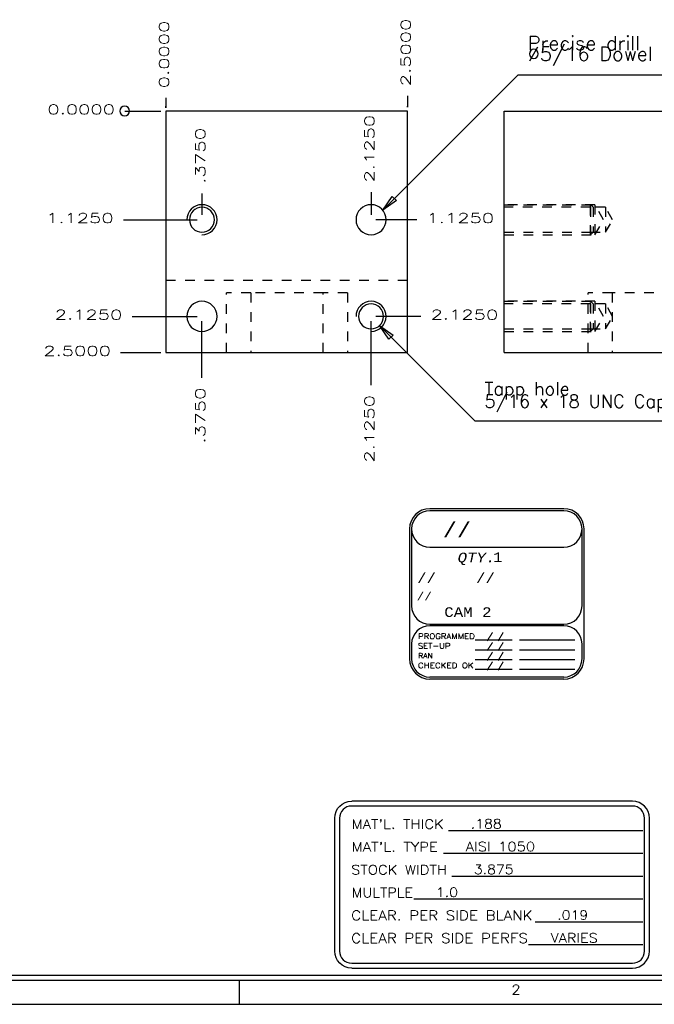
# Model space of a CAD drawing. Header units: inches. Extents: x 3 to 289, y 4 to 291.
# Tile 96 of 256: x 97.9 to 104.47, y 53.39 to 63.58. Entities that reach past the tile are written whole.
import ezdxf
from ezdxf.enums import TextEntityAlignment as Align

# ---------------------------------------------------------------- set-up
doc = ezdxf.new("R2010")
doc.units = ezdxf.units.IN
doc.header["$LTSCALE"] = 0.5
doc.header["$MEASUREMENT"] = 0
doc.linetypes.add('HIDDEN', pattern=[0.225, 0.15, -0.075])
for name, color, linetype in [('DIE', 7, 'Continuous'), ('MFB', 7, 'Continuous'), ('PLOTVIEW1', 7, 'Continuous')]:
    doc.layers.add(name, color=color, linetype=linetype)
doc.styles.add('VERO0-Simplex', font='simplex_.ttf')
doc.styles.add('VERO2-Courier New', font='cour.ttf')
doc.styles.add('VERO3-RomanS', font='romans__.ttf')
doc.styles.add('VERO5-RomanD', font='romand__.ttf')
doc.styles.add('VERO8-Courier New', font='couri.ttf')

# ---------------------------------------------------------------- blocks, each defined once
blk = doc.blocks.new('ArrowheadCircle')
at = {"color": 0}
blk.add_line((-0.5, 0), (-1, 0), dxfattribs=at)
blk.add_circle((0, 0), 0.5, dxfattribs=at)
blk = doc.blocks.new('ArrowheadClosed')
at = {"color": 0}
for p, q in [((0, 0), (-1, 0.176)), ((-1, 0.176), (-1, -0.176)), ((-1, -0.176), (0, 0))]:
    blk.add_line(p, q, dxfattribs=at)

msp = doc.modelspace()

# ---------------------------------------------------------------- linework, layer by layer
at = {"layer": 'DIE', "color": 9, "linetype": 'Continuous'}
for p, q in [((101.914, 62.635), (99.414, 62.635)), ((99.414, 62.635), (99.414, 60.135)), ((101.914, 60.135), (101.914, 62.635)), ((102.914, 60.135), (102.914, 62.635)), ((102.914, 62.635), (107.914, 62.635)), ((99.414, 60.135), (101.914, 60.135)), ((102.914, 60.135), (109.664, 60.135))]:
    msp.add_line(p, q, dxfattribs=at)
at = {"layer": 'DIE', "color": 254, "linetype": 'HIDDEN'}
for p, q in [((103.854, 61.666), (102.914, 61.666)), ((102.914, 61.666), (103.808, 61.666)), ((103.808, 61.354), (103.808, 61.666)), ((103.836, 61.639), (103.808, 61.666)), ((103.854, 61.666), (103.854, 61.354)), ((103.944, 61.51), (103.854, 61.666)), ((103.808, 61.639), (102.914, 61.639)), ((103.808, 61.639), (103.808, 61.382)), ((103.964, 61.639), (103.808, 61.639)), ((103.836, 61.639), (103.836, 61.382)), ((103.964, 61.639), (103.964, 61.382)), ((104.038, 61.51), (103.964, 61.639)), ((103.854, 61.354), (103.944, 61.51)), ((103.964, 61.382), (104.038, 61.51)), ((102.914, 61.382), (103.808, 61.382)), ((102.914, 61.354), (103.854, 61.354)), ((102.914, 61.354), (103.808, 61.354)), ((103.808, 61.382), (103.964, 61.382)), ((103.836, 61.382), (103.808, 61.354)), ((99.414, 60.885), (101.914, 60.885)), ((100.044, 60.135), (100.044, 60.755)), ((100.294, 60.755), (100.044, 60.755)), ((101.044, 60.755), (100.294, 60.755)), ((100.294, 60.755), (100.294, 60.135)), ((101.294, 60.755), (101.044, 60.755)), ((101.044, 60.135), (101.044, 60.755)), ((101.294, 60.755), (101.294, 60.135)), ((103.784, 60.135), (103.784, 60.755)), ((104.034, 60.755), (103.784, 60.755)), ((104.034, 60.755), (104.034, 60.135)), ((109.664, 60.755), (104.034, 60.755)), ((103.854, 60.666), (102.914, 60.666)), ((102.914, 60.666), (103.808, 60.666)), ((103.808, 60.639), (102.914, 60.639)), ((103.808, 60.354), (103.808, 60.666)), ((103.836, 60.639), (103.808, 60.666)), ((103.808, 60.639), (103.808, 60.382)), ((103.964, 60.639), (103.808, 60.639)), ((103.836, 60.639), (103.836, 60.382)), ((103.854, 60.666), (103.854, 60.354)), ((103.944, 60.51), (103.854, 60.666)), ((103.964, 60.639), (103.964, 60.382)), ((104.038, 60.51), (103.964, 60.639)), ((103.854, 60.354), (103.944, 60.51)), ((103.964, 60.382), (104.038, 60.51)), ((102.914, 60.382), (103.808, 60.382)), ((102.914, 60.354), (103.854, 60.354)), ((102.914, 60.354), (103.808, 60.354)), ((103.808, 60.382), (103.964, 60.382)), ((103.836, 60.382), (103.808, 60.354))]:
    msp.add_line(p, q, dxfattribs=at)
at = {"layer": 'DIE', "color": 9, "linetype": 'Continuous', "extrusion": (0, 0, -1)}
for centre, radius in [((-101.539, 61.51), 0.156), ((-99.789, 61.51), 0.129), ((-99.789, 60.51), 0.156), ((-101.539, 60.51), 0.129)]:
    msp.add_circle(centre, radius, dxfattribs=at)
at = {"layer": 'DIE', "color": 2, "linetype": 'Continuous'}
for centre in [(99.789, 61.51), (101.539, 60.51)]:
    msp.add_arc(centre, 0.156, 270, 180, dxfattribs=at)
at = {"layer": 'MFB', "color": 56, "linetype": 'Continuous'}
for p, q in [((101.659, 61.61), (103.06, 63.011)), ((103.06, 63.011), (105.42, 63.011)), ((101.914, 62.792), (101.914, 62.713)), ((99.414, 62.771), (99.414, 62.737)), ((99.414, 62.737), (99.414, 62.703)), ((99.414, 62.703), (99.414, 62.669)), ((99.414, 62.669), (99.414, 62.685)), ((101.914, 62.713), (101.914, 62.674)), ((101.914, 62.674), (101.914, 62.685)), ((98.99, 62.635), (99.096, 62.635)), ((99.096, 62.635), (99.202, 62.635)), ((99.202, 62.635), (99.308, 62.635)), ((99.308, 62.635), (99.364, 62.635)), ((99.789, 61.782), (99.789, 61.646)), ((101.539, 61.796), (101.539, 61.653)), ((99.789, 61.646), (99.789, 61.578)), ((99.789, 61.578), (99.789, 61.56)), ((101.539, 61.653), (101.539, 61.582)), ((101.539, 61.582), (101.539, 61.56)), ((98.976, 61.51), (99.076, 61.51)), ((99.076, 61.51), (99.276, 61.51)), ((99.276, 61.51), (99.739, 61.51)), ((101.712, 61.51), (101.589, 61.51)), ((101.912, 61.51), (101.712, 61.51)), ((102.012, 61.51), (101.912, 61.51)), ((99.066, 60.51), (99.166, 60.51)), ((99.166, 60.51), (99.366, 60.51)), ((99.366, 60.51), (99.739, 60.51)), ((99.789, 60.174), (99.789, 60.46)), ((101.539, 60.097), (101.539, 60.46)), ((101.754, 60.51), (101.589, 60.51)), ((101.954, 60.51), (101.754, 60.51)), ((102.054, 60.51), (101.954, 60.51)), ((101.625, 60.414), (102.612, 59.428)), ((98.948, 60.135), (99.048, 60.135)), ((99.048, 60.135), (99.248, 60.135)), ((99.248, 60.135), (99.364, 60.135)), ((99.789, 59.974), (99.789, 60.174)), ((101.539, 59.897), (101.539, 60.097)), ((99.789, 59.874), (99.789, 59.974)), ((101.539, 59.797), (101.539, 59.897)), ((102.612, 59.428), (106.532, 59.428))]:
    msp.add_line(p, q, dxfattribs=at)
at = {"layer": 'PLOTVIEW1', "color": 7, "linetype": 'Continuous'}
for p, q in [((103.533, 58.519), (102.146, 58.519)), ((103.533, 58.498), (102.146, 58.498)), ((101.937, 58.31), (101.937, 56.965)), ((101.958, 58.31), (101.958, 57.513)), ((103.721, 57.513), (103.721, 58.31)), ((103.742, 56.965), (103.742, 58.31)), ((102.146, 58.123), (103.533, 58.123)), ((102.146, 57.326), (103.533, 57.326)), ((103.533, 57.307), (102.146, 57.307)), ((101.958, 57.12), (101.958, 56.965)), ((102.617, 57.161), (102.999, 57.161)), ((103.074, 57.161), (103.645, 57.161)), ((103.721, 56.965), (103.721, 57.12)), ((102.617, 57.059), (102.999, 57.059)), ((103.074, 57.059), (103.645, 57.059)), ((102.617, 56.958), (102.999, 56.958)), ((103.074, 56.958), (103.645, 56.958)), ((102.146, 56.778), (103.533, 56.778)), ((102.617, 56.857), (102.999, 56.857)), ((103.074, 56.857), (103.645, 56.857)), ((102.146, 56.757), (103.533, 56.757))]:
    msp.add_line(p, q, dxfattribs=at)
at = {"layer": 'PLOTVIEW1', "color": 252, "linetype": 'Continuous'}
for p, q in [((104.243, 55.492, 0.02), (101.338, 55.492, 0.02)), ((104.243, 55.442, 0.02), (101.338, 55.442, 0.02)), ((101.163, 53.94, 0.02), (101.163, 55.317, 0.02)), ((101.213, 55.317, 0.02), (101.213, 53.94, 0.02)), ((104.368, 53.94, 0.02), (104.368, 55.317, 0.02)), ((104.418, 53.94, 0.02), (104.418, 55.317, 0.02)), ((102.341, 55.189, 0.02), (104.349, 55.189, 0.02)), ((102.289, 54.953, 0.02), (104.349, 54.953, 0.02)), ((102.374, 54.717, 0.02), (104.349, 54.717, 0.02)), ((101.98, 54.48, 0.02), (104.349, 54.48, 0.02)), ((103.236, 54.244, 0.02), (104.349, 54.244, 0.02)), ((103.168, 54.008, 0.02), (104.349, 54.008, 0.02)), ((101.338, 53.815, 0.02), (104.243, 53.815, 0.02)), ((101.338, 53.765, 0.02), (104.243, 53.765, 0.02))]:
    msp.add_line(p, q, dxfattribs=at)
at = {"layer": 'PLOTVIEW1', "color": 97, "linetype": 'Continuous'}
for p, q in [((65.175, 53.69), (111.175, 53.69)), ((65.175, 53.64), (111.175, 53.64)), ((100.175, 53.64), (100.175, 53.39)), ((65.175, 53.39), (111.175, 53.39))]:
    msp.add_line(p, q, dxfattribs=at)
at = {"layer": 'PLOTVIEW1', "color": 7, "linetype": 'Continuous'}
for centre, radius, start, end in [((102.146, 58.31), 0.209, 90, 180), ((102.146, 58.31), 0.188, 90, 180), ((102.146, 58.31), 0.188, 90, 270), ((103.533, 58.31), 0.209, 0, 90), ((103.533, 58.31), 0.188, 0, 90), ((103.533, 58.31), 0.188, 270, 90), ((102.146, 57.513), 0.188, 180, 270), ((103.533, 57.513), 0.188, 270, 0), ((102.146, 57.12), 0.188, 90, 180), ((103.533, 57.12), 0.188, 0, 90), ((102.146, 56.965), 0.209, 180, 270), ((102.146, 56.965), 0.188, 180, 270), ((103.533, 56.965), 0.188, 270, 0), ((103.533, 56.965), 0.209, 270, 0)]:
    msp.add_arc(centre, radius, start, end, dxfattribs=at)
at = {"layer": 'PLOTVIEW1', "color": 252, "linetype": 'Continuous', "extrusion": (0, 8.88178e-16, -1)}
for centre, start, end in [((-101.338, 55.317, -0.02), 0, 90), ((-101.338, 53.94, -0.02), 270, 0)]:
    msp.add_arc(centre, 0.175, start, end, dxfattribs=at)
at = {"layer": 'PLOTVIEW1', "color": 252, "linetype": 'Continuous'}
for centre, radius, start, end in [((101.338, 55.317, 0.02), 0.125, 90, 180), ((104.243, 55.317, 0.02), 0.175, 0, 90), ((104.243, 55.317, 0.02), 0.125, 0, 90), ((101.338, 53.94, 0.02), 0.125, 180, 270), ((104.243, 53.94, 0.02), 0.125, 270, 0), ((104.243, 53.94, 0.02), 0.175, 270, 0)]:
    msp.add_arc(centre, radius, start, end, dxfattribs=at)

# ---------------------------------------------------------------- block references
at = {"layer": 'MFB', "color": 56, "linetype": 'Continuous', "extrusion": (0, 0, -1), "xscale": 0.1, "yscale": 0.1, "zscale": 0.1}
msp.add_blockref('ArrowheadCircle', (-98.99, 62.635), dxfattribs=at)
at = {"layer": 'MFB', "color": 56, "linetype": 'Continuous', "extrusion": (0, 0, -1), "xscale": 0.170138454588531, "yscale": 0.170138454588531, "zscale": 0.170138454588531}
for p, rotation in [((-101.659, 61.61), 314.9999999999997), ((-101.625, 60.414), 45)]:
    msp.add_blockref('ArrowheadClosed', p, dxfattribs=dict(at, rotation=rotation))

# ---------------------------------------------------------------- texts
at = {"layer": 'MFB', "color": 7, "linetype": 'Continuous', "style": 'VERO0-Simplex'}
for s, width, p, p2 in [('0.0000', 1.358929, (99.447, 62.871), (99.447, 63.571)), ('2.5000', 1.358929, (101.947, 62.892), (101.947, 63.592)), ('2.1250', 1.410379, (101.572, 61.896), (101.572, 62.596)), ('.3750', 1.376302, (99.822, 61.882), (99.822, 62.462)), ('.3750', 1.376302, (99.822, 59.194), (99.822, 59.774)), ('2.1250', 1.410379, (101.572, 58.997), (101.572, 59.697))]:
    msp.add_text(s, height=0.1, rotation=90, dxfattribs=dict(at, width=width)).set_placement(p, p2, align=Align.FIT)
for s, width, p, p2 in [('0.0000', 1.358929, (98.19, 62.602), (98.89, 62.602)), ('1.1250', 1.465878, (98.176, 61.477), (98.876, 61.477)), ('1.1250', 1.465878, (102.112, 61.477), (102.812, 61.477)), ('2.1250', 1.410379, (98.266, 60.477), (98.966, 60.477)), ('2.1250', 1.410379, (102.154, 60.477), (102.854, 60.477)), ('2.5000', 1.358929, (98.148, 60.102), (98.848, 60.102))]:
    msp.add_text(s, height=0.1, dxfattribs=dict(at, width=width)).set_placement(p, p2, align=Align.FIT)
at = {"layer": 'MFB', "color": 7, "linetype": 'Continuous', "attachment_point": 1, "style": 'VERO0-Simplex'}
for s, insert, char_height, line_spacing_factor in [('Precise drill\\P%%c5/16 Dowel Pin (2)', (103.16, 63.411), 0.14625, 0.45625), ('Tapp hole\\P5/16 x 18 UNC Cap Head Screw (2)', (102.712, 59.828), 0.13438, 0.575)]:
    msp.add_mtext(s, dxfattribs=dict(at, insert=insert, char_height=char_height, line_spacing_factor=line_spacing_factor))
at = {"layer": 'PLOTVIEW1', "color": 7, "linetype": 'Continuous'}
for s, height, style, width, p, p2 in [('//', 0.15, 'VERO2-Courier New', 0.931388, (102.28, 58.224), (102.573, 58.224)), ('QTY.', 0.1, 'VERO8-Courier New', 0.931388, (102.434, 57.964), (102.825, 57.964)), ('1', 0.1, 'VERO2-Courier New', 0.931388, (102.801, 57.969), (102.899, 57.969)), ('//', 0.1, 'VERO2-Courier New', 0.931388, (102.015, 57.751), (102.21, 57.751)), ('//', 0.1, 'VERO2-Courier New', 0.931388, (102.624, 57.751), (102.82, 57.751)), ('//', 0.08, 'VERO2-Courier New', 0.931388, (102.011, 57.573), (102.168, 57.573)), ('CAM 2', 0.1, 'VERO2-Courier New', 0.931388, (102.296, 57.399), (102.785, 57.399)), ('PROGRAMMED', 0.0575, 'VERO3-RomanS', 1.000726, (102.025, 57.171), (102.612, 57.171)), ('/ /', 0.0563, 'VERO3-RomanS', 0.999632, (102.735, 57.17), (102.911, 57.17)), ('SET-UP', 0.0565, 'VERO3-RomanS', 1.000387, (102.023, 57.071), (102.36, 57.071)), ('/ /', 0.0563, 'VERO3-RomanS', 0.999632, (102.735, 57.069), (102.911, 57.069)), ('RAN', 0.0516, 'VERO3-RomanS', 1.00058, (102.026, 56.972), (102.178, 56.972)), ('/ /', 0.0563, 'VERO3-RomanS', 0.999632, (102.735, 56.968), (102.911, 56.968)), ('CHECKED OK', 0.0548, 'VERO3-RomanS', 1.000182, (102.023, 56.87), (102.6, 56.87)), ('/ /', 0.0563, 'VERO3-RomanS', 0.999632, (102.735, 56.866), (102.911, 56.866)), ("MAT'L. THICK", 0.09605, 'VERO5-RomanD', 1.000049, (101.337, 55.207, 0.02), (102.291, 55.207, 0.02)), ('.188', 0.0961, 'VERO5-RomanD', 0.999363, (102.57, 55.21, 0.02), (102.89, 55.21, 0.02)), ("MAT'L. TYPE", 0.09673, 'VERO5-RomanD', 1.000128, (101.337, 54.97, 0.02), (102.23, 54.97, 0.02)), ('AISI 1050', 0.0961, 'VERO5-RomanD', 0.999575, (102.518, 54.974, 0.02), (103.236, 54.974, 0.02)), ('STOCK WIDTH', 0.09726, 'VERO5-RomanD', 1.000077, (101.332, 54.734, 0.02), (102.325, 54.734, 0.02)), ('3.875', 0.0961, 'VERO5-RomanD', 0.999444, (102.602, 54.738, 0.02), (103.013, 54.738, 0.02)), ('MULTPLE', 0.0994, 'VERO5-RomanD', 1.001072, (101.337, 54.497, 0.02), (101.973, 54.497, 0.02)), ('1.0', 0.0961, 'VERO5-RomanD', 0.999218, (102.209, 54.502, 0.02), (102.439, 54.502, 0.02)), ('CLEAR. PER SIDE BLANK', 0.1, 'VERO5-RomanD', 0.999719, (101.333, 54.26, 0.02), (103.21, 54.26, 0.02)), ('.019', 0.0961, 'VERO5-RomanD', 0.999363, (103.464, 54.266, 0.02), (103.785, 54.266, 0.02)), ('CLEAR PER SIDE PERFS', 0.10103, 'VERO5-RomanD', 0.999699, (101.333, 54.024, 0.02), (103.162, 54.024, 0.02)), ('VARIES', 0.0961, 'VERO5-RomanD', 0.999744, (103.396, 54.029, 0.02), (103.884, 54.029, 0.02))]:
    msp.add_text(s, height=height, dxfattribs=dict(at, style=style, width=width)).set_placement(p, p2, align=Align.FIT)
at = {"layer": 'PLOTVIEW1', "color": 56, "linetype": 'Continuous', "style": 'VERO5-RomanD', "width": 0.999731}
msp.add_text('2', height=0.1, dxfattribs=at).set_placement((102.991, 53.492), (103.085, 53.492), align=Align.FIT)

doc.saveas('drawing.dxf')
